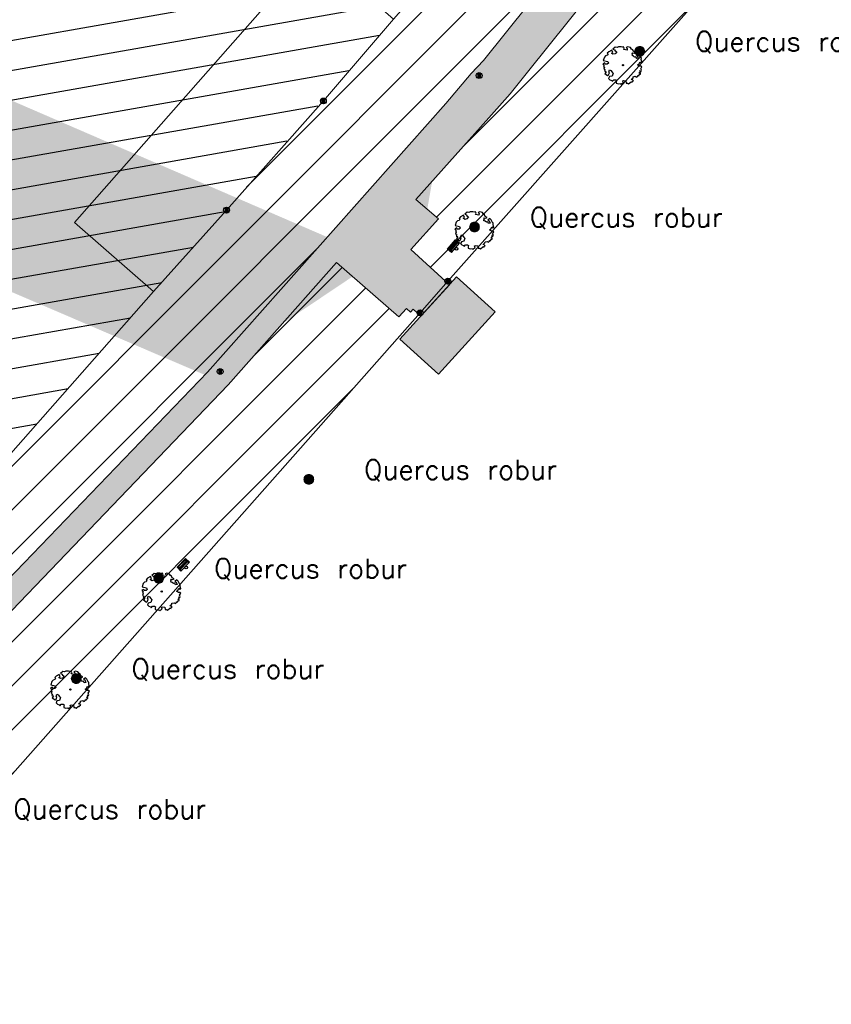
# Model space of a CAD drawing. Header units: metres. Extents: x 102852 to 106916, y 385458 to 392749.
# Tile 28 of 59: x 104895 to 104936, y 388034 to 388085. Entities that reach past the tile are written whole.
import ezdxf
from ezdxf.enums import TextEntityAlignment as Align

# ---------------------------------------------------------------- set-up
doc = ezdxf.new("R2010")
doc.units = ezdxf.units.M
for name, color, linetype, lineweight in [('0-BEBOUWING', 7, 'Continuous', 30), ('0-GRAS OM SPORTVELDEN', 2, 'Continuous', 30), ('0-GRAS SPORTVELDEN', 3, 'Continuous', 30), ('0-VERHARDING', 5, 'Continuous', 30), ('B-WE-GR-BOOM-S', 90, 'Continuous', 30), ('B-WE-IE-GEBOUW-G', 10, 'Continuous', 0), ('B-WE-IE-MEUBILAIR_WEGMEUBILAIR-S', 7, 'Continuous', 30), ('B-WE-VH-KANTVERHARDING-G', 60, 'Continuous', 13), ('B-WE-VW-MARKERING_LANGS_STREEP_DOORGETROKKEN-G', 7, 'Continuous', 13), ('Bomen', 84, 'Continuous', 0), ('Boomsoort', 10, 'Continuous', 0), ('N-WE-IE-TERREINAFSCHEIDING_KUNSTMATIG_HEKWERK-G', 6, 'Continuous', 0)]:
    doc.layers.add(name, color=color, linetype=linetype, lineweight=lineweight)
doc.styles.add('NLCS-ISO', font='NLCS-ISO.ttf')
doc.styles.add('NLCS-ISO-M200-T25', font='NLCS-ISO.ttf', dxfattribs={"height": 0.5})
doc.styles.add('Style-txt', font='txt.shx')
pattern_1 = [(45, (0, 0), (-1.122532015, 1.122532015), [])]

# ---------------------------------------------------------------- blocks, each defined once
blk = doc.blocks.new('SIE-WEG_PAAL_VAST_7')
blk.add_hatch(color=256).paths.add_polyline_path([(-0.37, -0.37), (-0.37, 0.37), (0.37, 0.37), (0.37, -0.37)])
blk.add_circle((0, 0), 0.75)
blk.add_3dface([(0.37, 0.37), (-0.37, 0.37), (-0.37, -0.37), (0.37, -0.37)])
at = {"style": 'NLCS-ISO'}
blk.add_attdef('TYPE', (0, 0), '', height=1.75, dxfattribs=at)
blk = doc.blocks.new('SGR-BOOM_06_10')
at = {"linetype": 'Continuous', "flags": 128}
blk.add_lwpolyline([(2.7, 3.52), (2.53, 3.94), (2.2, 4.06), (1.94, 4.52), (1.27, 4.69), (0.86, 4.52), (1.11, 4.27), (1.06, 3.81), (0.23, 3.98), (0.35, 4.32), (0.18, 4.69), (-0.15, 4.61), (-0.49, 4.69), (-1.15, 4.65), (-1.49, 4.48), (-1.95, 4.57), (-2.54, 4.11), (-2.12, 3.9), (-1.99, 3.64), (-1.58, 3.44), (-1.99, 2.89), (-2.54, 2.77), (-2.92, 3.1), (-2.62, 3.22), (-2.87, 3.86), (-3.63, 3.43), (-4, 3.02), (-3.79, 2.85), (-4, 2.51), (-4.42, 2.35), (-4.72, 2.05), (-5.01, 1.21), (-3.88, 0.92), (-3.71, 0.54), (-4, 0.29), (-4.51, 0.29), (-4.6, 0.56), (-5.09, 0.38), (-4.76, -0.17), (-4.93, -0.38), (-4.72, -0.54), (-4.88, -1.01), (-4.53, -1.18), (-4.72, -1.55), (-4.42, -1.59), (-4.29, -1.71), (-4.62, -2.11), (-3.92, -2.68), (-3.67, -2.43), (-3.46, -1.97), (-3.63, -1.76), (-3.42, -1.17), (-3.12, -1.34), (-2.79, -1.76), (-2.5, -2.01), (-2.79, -2.81), (-3.42, -2.93), (-3.67, -3.39), (-3.33, -3.77), (-2.83, -3.9), (-2.77, -4.02), (-2.71, -4.15), (-2.33, -3.73), (-1.83, -3.73), (-1.57, -3.9), (-1.7, -4.27), (-1.7, -4.61), (-1.15, -4.74), (-0.61, -4.69), (-0.49, -4.94), (-0.23, -4.65), (0.1, -4.48), (-0.06, -4.01), (0.27, -3.9), (0.77, -4.02), (0.86, -4.61), (1.15, -4.57), (1.44, -4.74), (2.07, -4.23), (2.37, -4.36), (2.32, -4.15), (2.66, -3.98), (2.41, -3.73), (2.11, -3.64), (2.57, -3.23), (2.62, -2.98), (3.16, -2.85), (3.54, -3.06), (3.79, -2.81), (3.77, -2.63), (4.12, -2.63), (4.12, -2.39), (4.46, -2.26), (4.46, -2.05), (4.08, -2.05), (4.54, -1.59), (4.25, -1.42), (4.63, -1.55), (4.75, -1.26), (4.54, -0.92), (4.84, -0.46), (4.67, -0.25), (4.25, -0.25), (3.75, 0.08), (4.08, 0.29), (4.38, 0.84), (4.54, 0.59), (4.88, 0.71), (4.67, 1.43), (4.71, 1.89), (4.5, 1.97), (4.16, 2.64), (3.83, 3.01), (3.37, 2.6), (3.66, 2.43), (3.91, 1.8), (3.54, 1.72), (3.33, 2.14), (2.99, 2.05), (2.66, 2.31), (2.24, 2.51), (2.45, 2.68), (2.32, 2.93), (2.53, 3.18), (2.87, 3.06), (3.16, 3.23)], close=True, dxfattribs=at)
blk.add_circle((0, 0), 0.15)
at = {"style": 'NLCS-ISO-M200-T25'}
blk.add_attdef('TYPE', (0, 0), '', height=1.8, dxfattribs=at)
blk = doc.blocks.new('SIE-WEG_AFVALBAK_TYPE_02')
at = {"linetype": 'Continuous'}
for p, q in [((1.56, -0.35), (-1.56, -0.35)), ((-1.33, -0.76), (-1.56, -0.35)), ((-1.33, -0.99), (-1.56, -1.72)), ((1.56, -1.72), (-1.56, -1.72)), ((1.33, -0.76), (-1.33, -0.76)), ((-1.33, -0.99), (-1.33, -0.76)), ((1.33, -0.99), (-1.33, -0.99)), ((-1.18, -1.16), (-1.3, -1.55)), ((1.3, -1.55), (-1.3, -1.55)), ((1.18, -1.16), (-1.18, -1.16)), ((1.18, -1.16), (1.3, -1.55)), ((1.33, -0.76), (1.56, -0.35)), ((1.33, -0.99), (1.33, -0.76)), ((1.33, -0.99), (1.56, -1.72))]:
    blk.add_line(p, q, dxfattribs=at)
for p, q in [((-1.56, -0.35), (-1.56, -1.72)), ((1.56, -0.35), (1.56, -1.72))]:
    blk.add_line(p, q)
blk.add_circle((0, 0), 0.354, dxfattribs=at)
blk = doc.blocks.new('MPOLYGON_219')
at = {"layer": 'Bomen', "flags": 128}
for points in [[(104897.283, 388051.126), (104897.279, 388051.077), (104897.779, 388051.077)], [(104897.279, 388051.077), (104897.283, 388051.028), (104897.774, 388051.028)], [(104897.279, 388051.077), (104897.779, 388051.077), (104897.774, 388051.028)], [(104897.298, 388051.173), (104897.283, 388051.126), (104897.774, 388051.126)], [(104897.283, 388051.126), (104897.774, 388051.126), (104897.779, 388051.077)], [(104897.283, 388051.028), (104897.298, 388050.981), (104897.76, 388050.981)], [(104897.283, 388051.028), (104897.774, 388051.028), (104897.76, 388050.981)], [(104897.321, 388051.216), (104897.298, 388051.173), (104897.76, 388051.173)], [(104897.298, 388051.173), (104897.76, 388051.173), (104897.774, 388051.126)], [(104897.352, 388051.254), (104897.321, 388051.216), (104897.736, 388051.216)], [(104897.321, 388051.216), (104897.736, 388051.216), (104897.76, 388051.173)], [(104897.39, 388051.285), (104897.352, 388051.254), (104897.705, 388051.254)], [(104897.352, 388051.254), (104897.705, 388051.254), (104897.736, 388051.216)], [(104897.433, 388051.308), (104897.39, 388051.285), (104897.668, 388051.285)], [(104897.39, 388051.285), (104897.668, 388051.285), (104897.705, 388051.254)], [(104897.48, 388051.322), (104897.433, 388051.308), (104897.624, 388051.308)], [(104897.433, 388051.308), (104897.624, 388051.308), (104897.668, 388051.285)], [(104897.529, 388051.327), (104897.48, 388051.322), (104897.577, 388051.322)], [(104897.48, 388051.322), (104897.577, 388051.322), (104897.624, 388051.308)], [(104897.298, 388050.981), (104897.321, 388050.938), (104897.736, 388050.938)], [(104897.298, 388050.981), (104897.76, 388050.981), (104897.736, 388050.938)], [(104897.321, 388050.938), (104897.352, 388050.9), (104897.705, 388050.9)], [(104897.321, 388050.938), (104897.736, 388050.938), (104897.705, 388050.9)], [(104897.352, 388050.9), (104897.39, 388050.869), (104897.668, 388050.869)], [(104897.352, 388050.9), (104897.705, 388050.9), (104897.668, 388050.869)], [(104897.39, 388050.869), (104897.433, 388050.846), (104897.624, 388050.846)], [(104897.39, 388050.869), (104897.668, 388050.869), (104897.624, 388050.846)], [(104897.433, 388050.846), (104897.48, 388050.832), (104897.577, 388050.832)], [(104897.433, 388050.846), (104897.624, 388050.846), (104897.577, 388050.832)], [(104897.48, 388050.832), (104897.577, 388050.832), (104897.529, 388050.827)]]:
    blk.add_lwpolyline(points, close=True, dxfattribs=at)
at = {"layer": 'Bomen', "color": 74, "true_color": 0x55aa00, "flags": 128}
for points in [[(104897.279, 388051.077), (104897.283, 388051.126)], [(104897.283, 388051.028), (104897.279, 388051.077)], [(104897.283, 388051.126), (104897.298, 388051.173)], [(104897.298, 388050.981), (104897.283, 388051.028)], [(104897.298, 388051.173), (104897.321, 388051.216)], [(104897.321, 388051.216), (104897.352, 388051.254)], [(104897.352, 388051.254), (104897.39, 388051.285)], [(104897.39, 388051.285), (104897.433, 388051.308)], [(104897.433, 388051.308), (104897.48, 388051.322)], [(104897.48, 388051.322), (104897.529, 388051.327)], [(104897.529, 388051.327), (104897.577, 388051.322)], [(104897.577, 388051.322), (104897.624, 388051.308)], [(104897.624, 388051.308), (104897.668, 388051.285)], [(104897.668, 388051.285), (104897.705, 388051.254)], [(104897.705, 388051.254), (104897.736, 388051.216)], [(104897.736, 388051.216), (104897.76, 388051.173)], [(104897.76, 388051.173), (104897.774, 388051.126)], [(104897.774, 388051.028), (104897.76, 388050.981)], [(104897.774, 388051.126), (104897.779, 388051.077)], [(104897.779, 388051.077), (104897.774, 388051.028)], [(104897.321, 388050.938), (104897.298, 388050.981)], [(104897.352, 388050.9), (104897.321, 388050.938)], [(104897.39, 388050.869), (104897.352, 388050.9)], [(104897.433, 388050.846), (104897.39, 388050.869)], [(104897.48, 388050.832), (104897.433, 388050.846)], [(104897.529, 388050.827), (104897.48, 388050.832)], [(104897.577, 388050.832), (104897.529, 388050.827)], [(104897.624, 388050.846), (104897.577, 388050.832)], [(104897.668, 388050.869), (104897.624, 388050.846)], [(104897.705, 388050.9), (104897.668, 388050.869)], [(104897.736, 388050.938), (104897.705, 388050.9)], [(104897.76, 388050.981), (104897.736, 388050.938)]]:
    blk.add_lwpolyline(points, dxfattribs=at)
at = {"layer": 'Bomen'}
for points in [[(104897.283, 388051.126), (104897.279, 388051.077), (104897.779, 388051.077)], [(104897.298, 388051.173), (104897.283, 388051.126), (104897.774, 388051.126)], [(104897.283, 388051.126), (104897.774, 388051.126), (104897.779, 388051.077)], [(104897.321, 388051.216), (104897.298, 388051.173), (104897.76, 388051.173)], [(104897.298, 388051.173), (104897.76, 388051.173), (104897.774, 388051.126)], [(104897.352, 388051.254), (104897.321, 388051.216), (104897.736, 388051.216)], [(104897.321, 388051.216), (104897.736, 388051.216), (104897.76, 388051.173)], [(104897.39, 388051.285), (104897.352, 388051.254), (104897.705, 388051.254)], [(104897.352, 388051.254), (104897.705, 388051.254), (104897.736, 388051.216)], [(104897.433, 388051.308), (104897.39, 388051.285), (104897.668, 388051.285)], [(104897.39, 388051.285), (104897.668, 388051.285), (104897.705, 388051.254)], [(104897.48, 388051.322), (104897.433, 388051.308), (104897.624, 388051.308)], [(104897.433, 388051.308), (104897.624, 388051.308), (104897.668, 388051.285)], [(104897.529, 388051.327), (104897.48, 388051.322), (104897.577, 388051.322)], [(104897.48, 388051.322), (104897.577, 388051.322), (104897.624, 388051.308)]]:
    blk.add_solid(points, dxfattribs=at)
at = {"layer": 'Bomen', "extrusion": (0, 0, -1)}
for points in [[(-104897.279, 388051.077), (-104897.283, 388051.028), (-104897.774, 388051.028)], [(-104897.279, 388051.077), (-104897.779, 388051.077), (-104897.774, 388051.028)], [(-104897.283, 388051.028), (-104897.298, 388050.981), (-104897.76, 388050.981)], [(-104897.283, 388051.028), (-104897.774, 388051.028), (-104897.76, 388050.981)], [(-104897.298, 388050.981), (-104897.321, 388050.938), (-104897.736, 388050.938)], [(-104897.298, 388050.981), (-104897.76, 388050.981), (-104897.736, 388050.938)], [(-104897.321, 388050.938), (-104897.352, 388050.9), (-104897.705, 388050.9)], [(-104897.321, 388050.938), (-104897.736, 388050.938), (-104897.705, 388050.9)], [(-104897.352, 388050.9), (-104897.39, 388050.869), (-104897.668, 388050.869)], [(-104897.352, 388050.9), (-104897.705, 388050.9), (-104897.668, 388050.869)], [(-104897.39, 388050.869), (-104897.433, 388050.846), (-104897.624, 388050.846)], [(-104897.39, 388050.869), (-104897.668, 388050.869), (-104897.624, 388050.846)], [(-104897.433, 388050.846), (-104897.48, 388050.832), (-104897.577, 388050.832)], [(-104897.433, 388050.846), (-104897.624, 388050.846), (-104897.577, 388050.832)], [(-104897.48, 388050.832), (-104897.577, 388050.832), (-104897.529, 388050.827)]]:
    blk.add_solid(points, dxfattribs=at)
blk = doc.blocks.new('MPOLYGON_382')
at = {"layer": 'Bomen', "flags": 128}
for points in [[(104901.501, 388056.245), (104901.496, 388056.196), (104901.996, 388056.196)], [(104901.496, 388056.196), (104901.501, 388056.147), (104901.992, 388056.147)], [(104901.496, 388056.196), (104901.996, 388056.196), (104901.992, 388056.147)], [(104901.515, 388056.292), (104901.501, 388056.245), (104901.992, 388056.245)], [(104901.501, 388056.245), (104901.992, 388056.245), (104901.996, 388056.196)], [(104901.501, 388056.147), (104901.515, 388056.101), (104901.977, 388056.101)], [(104901.501, 388056.147), (104901.992, 388056.147), (104901.977, 388056.101)], [(104901.539, 388056.335), (104901.515, 388056.292), (104901.977, 388056.292)], [(104901.515, 388056.292), (104901.977, 388056.292), (104901.992, 388056.245)], [(104901.515, 388056.101), (104901.539, 388056.057), (104901.954, 388056.057)], [(104901.515, 388056.101), (104901.977, 388056.101), (104901.954, 388056.057)], [(104901.57, 388056.373), (104901.539, 388056.335), (104901.954, 388056.335)], [(104901.539, 388056.335), (104901.954, 388056.335), (104901.977, 388056.292)], [(104901.539, 388056.057), (104901.57, 388056.019), (104901.923, 388056.019)], [(104901.539, 388056.057), (104901.954, 388056.057), (104901.923, 388056.019)], [(104901.608, 388056.404), (104901.57, 388056.373), (104901.923, 388056.373)], [(104901.57, 388056.373), (104901.923, 388056.373), (104901.954, 388056.335)], [(104901.651, 388056.427), (104901.608, 388056.404), (104901.885, 388056.404)], [(104901.608, 388056.404), (104901.885, 388056.404), (104901.923, 388056.373)], [(104901.698, 388056.441), (104901.651, 388056.427), (104901.842, 388056.427)], [(104901.651, 388056.427), (104901.842, 388056.427), (104901.885, 388056.404)], [(104901.746, 388056.446), (104901.698, 388056.441), (104901.795, 388056.441)], [(104901.698, 388056.441), (104901.795, 388056.441), (104901.842, 388056.427)], [(104901.57, 388056.019), (104901.608, 388055.988), (104901.885, 388055.988)], [(104901.57, 388056.019), (104901.923, 388056.019), (104901.885, 388055.988)], [(104901.608, 388055.988), (104901.651, 388055.965), (104901.842, 388055.965)], [(104901.608, 388055.988), (104901.885, 388055.988), (104901.842, 388055.965)], [(104901.651, 388055.965), (104901.698, 388055.951), (104901.795, 388055.951)], [(104901.651, 388055.965), (104901.842, 388055.965), (104901.795, 388055.951)], [(104901.698, 388055.951), (104901.795, 388055.951), (104901.746, 388055.946)]]:
    blk.add_lwpolyline(points, close=True, dxfattribs=at)
at = {"layer": 'Bomen', "color": 74, "true_color": 0x55aa00, "flags": 128}
for points in [[(104901.496, 388056.196), (104901.501, 388056.245)], [(104901.501, 388056.147), (104901.496, 388056.196)], [(104901.501, 388056.245), (104901.515, 388056.292)], [(104901.515, 388056.101), (104901.501, 388056.147)], [(104901.515, 388056.292), (104901.539, 388056.335)], [(104901.539, 388056.057), (104901.515, 388056.101)], [(104901.539, 388056.335), (104901.57, 388056.373)], [(104901.57, 388056.019), (104901.539, 388056.057)], [(104901.57, 388056.373), (104901.608, 388056.404)], [(104901.608, 388056.404), (104901.651, 388056.427)], [(104901.651, 388056.427), (104901.698, 388056.441)], [(104901.698, 388056.441), (104901.746, 388056.446)], [(104901.746, 388056.446), (104901.795, 388056.441)], [(104901.795, 388056.441), (104901.842, 388056.427)], [(104901.842, 388056.427), (104901.885, 388056.404)], [(104901.885, 388056.404), (104901.923, 388056.373)], [(104901.923, 388056.373), (104901.954, 388056.335)], [(104901.954, 388056.057), (104901.923, 388056.019)], [(104901.954, 388056.335), (104901.977, 388056.292)], [(104901.977, 388056.101), (104901.954, 388056.057)], [(104901.977, 388056.292), (104901.992, 388056.245)], [(104901.992, 388056.147), (104901.977, 388056.101)], [(104901.992, 388056.245), (104901.996, 388056.196)], [(104901.996, 388056.196), (104901.992, 388056.147)], [(104901.608, 388055.988), (104901.57, 388056.019)], [(104901.651, 388055.965), (104901.608, 388055.988)], [(104901.698, 388055.951), (104901.651, 388055.965)], [(104901.746, 388055.946), (104901.698, 388055.951)], [(104901.795, 388055.951), (104901.746, 388055.946)], [(104901.842, 388055.965), (104901.795, 388055.951)], [(104901.885, 388055.988), (104901.842, 388055.965)], [(104901.923, 388056.019), (104901.885, 388055.988)]]:
    blk.add_lwpolyline(points, dxfattribs=at)
at = {"layer": 'Bomen'}
for points in [[(104901.501, 388056.245), (104901.496, 388056.196), (104901.996, 388056.196)], [(104901.515, 388056.292), (104901.501, 388056.245), (104901.992, 388056.245)], [(104901.501, 388056.245), (104901.992, 388056.245), (104901.996, 388056.196)], [(104901.539, 388056.335), (104901.515, 388056.292), (104901.977, 388056.292)], [(104901.515, 388056.292), (104901.977, 388056.292), (104901.992, 388056.245)], [(104901.57, 388056.373), (104901.539, 388056.335), (104901.954, 388056.335)], [(104901.539, 388056.335), (104901.954, 388056.335), (104901.977, 388056.292)], [(104901.608, 388056.404), (104901.57, 388056.373), (104901.923, 388056.373)], [(104901.57, 388056.373), (104901.923, 388056.373), (104901.954, 388056.335)], [(104901.651, 388056.427), (104901.608, 388056.404), (104901.885, 388056.404)], [(104901.608, 388056.404), (104901.885, 388056.404), (104901.923, 388056.373)], [(104901.698, 388056.441), (104901.651, 388056.427), (104901.842, 388056.427)], [(104901.651, 388056.427), (104901.842, 388056.427), (104901.885, 388056.404)], [(104901.746, 388056.446), (104901.698, 388056.441), (104901.795, 388056.441)], [(104901.698, 388056.441), (104901.795, 388056.441), (104901.842, 388056.427)]]:
    blk.add_solid(points, dxfattribs=at)
at = {"layer": 'Bomen', "extrusion": (0, 0, -1)}
for points in [[(-104901.496, 388056.196), (-104901.501, 388056.147), (-104901.992, 388056.147)], [(-104901.496, 388056.196), (-104901.996, 388056.196), (-104901.992, 388056.147)], [(-104901.501, 388056.147), (-104901.515, 388056.101), (-104901.977, 388056.101)], [(-104901.501, 388056.147), (-104901.992, 388056.147), (-104901.977, 388056.101)], [(-104901.515, 388056.101), (-104901.539, 388056.057), (-104901.954, 388056.057)], [(-104901.515, 388056.101), (-104901.977, 388056.101), (-104901.954, 388056.057)], [(-104901.539, 388056.057), (-104901.57, 388056.019), (-104901.923, 388056.019)], [(-104901.539, 388056.057), (-104901.954, 388056.057), (-104901.923, 388056.019)], [(-104901.57, 388056.019), (-104901.608, 388055.988), (-104901.885, 388055.988)], [(-104901.57, 388056.019), (-104901.923, 388056.019), (-104901.885, 388055.988)], [(-104901.608, 388055.988), (-104901.651, 388055.965), (-104901.842, 388055.965)], [(-104901.608, 388055.988), (-104901.885, 388055.988), (-104901.842, 388055.965)], [(-104901.651, 388055.965), (-104901.698, 388055.951), (-104901.795, 388055.951)], [(-104901.651, 388055.965), (-104901.842, 388055.965), (-104901.795, 388055.951)], [(-104901.698, 388055.951), (-104901.795, 388055.951), (-104901.746, 388055.946)]]:
    blk.add_solid(points, dxfattribs=at)
blk = doc.blocks.new('MPOLYGON_383')
at = {"layer": 'Bomen', "flags": 128}
for points in [[(104909.161, 388061.293), (104909.156, 388061.244), (104909.656, 388061.244)], [(104909.156, 388061.244), (104909.161, 388061.196), (104909.652, 388061.196)], [(104909.156, 388061.244), (104909.656, 388061.244), (104909.652, 388061.196)], [(104909.175, 388061.34), (104909.161, 388061.293), (104909.652, 388061.293)], [(104909.161, 388061.293), (104909.652, 388061.293), (104909.656, 388061.244)], [(104909.161, 388061.196), (104909.175, 388061.149), (104909.637, 388061.149)], [(104909.161, 388061.196), (104909.652, 388061.196), (104909.637, 388061.149)], [(104909.199, 388061.383), (104909.175, 388061.34), (104909.637, 388061.34)], [(104909.175, 388061.34), (104909.637, 388061.34), (104909.652, 388061.293)], [(104909.175, 388061.149), (104909.199, 388061.106), (104909.614, 388061.106)], [(104909.175, 388061.149), (104909.637, 388061.149), (104909.614, 388061.106)], [(104909.23, 388061.421), (104909.199, 388061.383), (104909.614, 388061.383)], [(104909.199, 388061.383), (104909.614, 388061.383), (104909.637, 388061.34)], [(104909.199, 388061.106), (104909.23, 388061.068), (104909.583, 388061.068)], [(104909.199, 388061.106), (104909.614, 388061.106), (104909.583, 388061.068)], [(104909.268, 388061.452), (104909.23, 388061.421), (104909.583, 388061.421)], [(104909.23, 388061.421), (104909.583, 388061.421), (104909.614, 388061.383)], [(104909.311, 388061.475), (104909.268, 388061.452), (104909.545, 388061.452)], [(104909.268, 388061.452), (104909.545, 388061.452), (104909.583, 388061.421)], [(104909.358, 388061.49), (104909.311, 388061.475), (104909.502, 388061.475)], [(104909.311, 388061.475), (104909.502, 388061.475), (104909.545, 388061.452)], [(104909.406, 388061.494), (104909.358, 388061.49), (104909.455, 388061.49)], [(104909.358, 388061.49), (104909.455, 388061.49), (104909.502, 388061.475)], [(104909.23, 388061.068), (104909.268, 388061.037), (104909.545, 388061.037)], [(104909.23, 388061.068), (104909.583, 388061.068), (104909.545, 388061.037)], [(104909.268, 388061.037), (104909.311, 388061.014), (104909.502, 388061.014)], [(104909.268, 388061.037), (104909.545, 388061.037), (104909.502, 388061.014)], [(104909.311, 388061.014), (104909.358, 388060.999), (104909.455, 388060.999)], [(104909.311, 388061.014), (104909.502, 388061.014), (104909.455, 388060.999)], [(104909.358, 388060.999), (104909.455, 388060.999), (104909.406, 388060.994)]]:
    blk.add_lwpolyline(points, close=True, dxfattribs=at)
at = {"layer": 'Bomen', "color": 74, "true_color": 0x55aa00, "flags": 128}
for points in [[(104909.156, 388061.244), (104909.161, 388061.293)], [(104909.161, 388061.196), (104909.156, 388061.244)], [(104909.161, 388061.293), (104909.175, 388061.34)], [(104909.175, 388061.149), (104909.161, 388061.196)], [(104909.175, 388061.34), (104909.199, 388061.383)], [(104909.199, 388061.106), (104909.175, 388061.149)], [(104909.199, 388061.383), (104909.23, 388061.421)], [(104909.23, 388061.068), (104909.199, 388061.106)], [(104909.23, 388061.421), (104909.268, 388061.452)], [(104909.268, 388061.452), (104909.311, 388061.475)], [(104909.311, 388061.475), (104909.358, 388061.49)], [(104909.358, 388061.49), (104909.406, 388061.494)], [(104909.406, 388061.494), (104909.455, 388061.49)], [(104909.455, 388061.49), (104909.502, 388061.475)], [(104909.502, 388061.475), (104909.545, 388061.452)], [(104909.545, 388061.452), (104909.583, 388061.421)], [(104909.583, 388061.421), (104909.614, 388061.383)], [(104909.614, 388061.106), (104909.583, 388061.068)], [(104909.614, 388061.383), (104909.637, 388061.34)], [(104909.637, 388061.149), (104909.614, 388061.106)], [(104909.637, 388061.34), (104909.652, 388061.293)], [(104909.652, 388061.196), (104909.637, 388061.149)], [(104909.652, 388061.293), (104909.656, 388061.244)], [(104909.656, 388061.244), (104909.652, 388061.196)], [(104909.268, 388061.037), (104909.23, 388061.068)], [(104909.311, 388061.014), (104909.268, 388061.037)], [(104909.358, 388060.999), (104909.311, 388061.014)], [(104909.406, 388060.994), (104909.358, 388060.999)], [(104909.455, 388060.999), (104909.406, 388060.994)], [(104909.502, 388061.014), (104909.455, 388060.999)], [(104909.545, 388061.037), (104909.502, 388061.014)], [(104909.583, 388061.068), (104909.545, 388061.037)]]:
    blk.add_lwpolyline(points, dxfattribs=at)
at = {"layer": 'Bomen'}
for points in [[(104909.161, 388061.293), (104909.156, 388061.244), (104909.656, 388061.244)], [(104909.175, 388061.34), (104909.161, 388061.293), (104909.652, 388061.293)], [(104909.161, 388061.293), (104909.652, 388061.293), (104909.656, 388061.244)], [(104909.199, 388061.383), (104909.175, 388061.34), (104909.637, 388061.34)], [(104909.175, 388061.34), (104909.637, 388061.34), (104909.652, 388061.293)], [(104909.23, 388061.421), (104909.199, 388061.383), (104909.614, 388061.383)], [(104909.199, 388061.383), (104909.614, 388061.383), (104909.637, 388061.34)], [(104909.268, 388061.452), (104909.23, 388061.421), (104909.583, 388061.421)], [(104909.23, 388061.421), (104909.583, 388061.421), (104909.614, 388061.383)], [(104909.311, 388061.475), (104909.268, 388061.452), (104909.545, 388061.452)], [(104909.268, 388061.452), (104909.545, 388061.452), (104909.583, 388061.421)], [(104909.358, 388061.49), (104909.311, 388061.475), (104909.502, 388061.475)], [(104909.311, 388061.475), (104909.502, 388061.475), (104909.545, 388061.452)], [(104909.406, 388061.494), (104909.358, 388061.49), (104909.455, 388061.49)], [(104909.358, 388061.49), (104909.455, 388061.49), (104909.502, 388061.475)]]:
    blk.add_solid(points, dxfattribs=at)
at = {"layer": 'Bomen', "extrusion": (0, 0, -1)}
for points in [[(-104909.156, 388061.244), (-104909.161, 388061.196), (-104909.652, 388061.196)], [(-104909.156, 388061.244), (-104909.656, 388061.244), (-104909.652, 388061.196)], [(-104909.161, 388061.196), (-104909.175, 388061.149), (-104909.637, 388061.149)], [(-104909.161, 388061.196), (-104909.652, 388061.196), (-104909.637, 388061.149)], [(-104909.175, 388061.149), (-104909.199, 388061.106), (-104909.614, 388061.106)], [(-104909.175, 388061.149), (-104909.637, 388061.149), (-104909.614, 388061.106)], [(-104909.199, 388061.106), (-104909.23, 388061.068), (-104909.583, 388061.068)], [(-104909.199, 388061.106), (-104909.614, 388061.106), (-104909.583, 388061.068)], [(-104909.23, 388061.068), (-104909.268, 388061.037), (-104909.545, 388061.037)], [(-104909.23, 388061.068), (-104909.583, 388061.068), (-104909.545, 388061.037)], [(-104909.268, 388061.037), (-104909.311, 388061.014), (-104909.502, 388061.014)], [(-104909.268, 388061.037), (-104909.545, 388061.037), (-104909.502, 388061.014)], [(-104909.311, 388061.014), (-104909.358, 388060.999), (-104909.455, 388060.999)], [(-104909.311, 388061.014), (-104909.502, 388061.014), (-104909.455, 388060.999)], [(-104909.358, 388060.999), (-104909.455, 388060.999), (-104909.406, 388060.994)]]:
    blk.add_solid(points, dxfattribs=at)
blk = doc.blocks.new('MPOLYGON_386')
at = {"layer": 'Bomen', "flags": 128}
for points in [[(104926.075, 388083.186), (104926.061, 388083.139), (104926.551, 388083.139)], [(104926.098, 388083.229), (104926.075, 388083.186), (104926.537, 388083.186)], [(104926.075, 388083.186), (104926.537, 388083.186), (104926.551, 388083.139)], [(104926.129, 388083.267), (104926.098, 388083.229), (104926.514, 388083.229)], [(104926.098, 388083.229), (104926.514, 388083.229), (104926.537, 388083.186)], [(104926.167, 388083.298), (104926.129, 388083.267), (104926.483, 388083.267)], [(104926.129, 388083.267), (104926.483, 388083.267), (104926.514, 388083.229)], [(104926.211, 388083.322), (104926.167, 388083.298), (104926.445, 388083.298)], [(104926.167, 388083.298), (104926.445, 388083.298), (104926.483, 388083.267)], [(104926.257, 388083.336), (104926.211, 388083.322), (104926.402, 388083.322)], [(104926.211, 388083.322), (104926.402, 388083.322), (104926.445, 388083.298)], [(104926.306, 388083.341), (104926.257, 388083.336), (104926.355, 388083.336)], [(104926.257, 388083.336), (104926.355, 388083.336), (104926.402, 388083.322)], [(104926.061, 388083.139), (104926.056, 388083.091), (104926.556, 388083.091)], [(104926.056, 388083.091), (104926.061, 388083.042), (104926.551, 388083.042)], [(104926.056, 388083.091), (104926.556, 388083.091), (104926.551, 388083.042)], [(104926.061, 388083.139), (104926.551, 388083.139), (104926.556, 388083.091)], [(104926.061, 388083.042), (104926.075, 388082.995), (104926.537, 388082.995)], [(104926.061, 388083.042), (104926.551, 388083.042), (104926.537, 388082.995)], [(104926.075, 388082.995), (104926.098, 388082.952), (104926.514, 388082.952)], [(104926.075, 388082.995), (104926.537, 388082.995), (104926.514, 388082.952)], [(104926.098, 388082.952), (104926.129, 388082.914), (104926.483, 388082.914)], [(104926.098, 388082.952), (104926.514, 388082.952), (104926.483, 388082.914)], [(104926.129, 388082.914), (104926.167, 388082.883), (104926.445, 388082.883)], [(104926.129, 388082.914), (104926.483, 388082.914), (104926.445, 388082.883)], [(104926.167, 388082.883), (104926.211, 388082.86), (104926.402, 388082.86)], [(104926.167, 388082.883), (104926.445, 388082.883), (104926.402, 388082.86)], [(104926.211, 388082.86), (104926.257, 388082.845), (104926.355, 388082.845)], [(104926.211, 388082.86), (104926.402, 388082.86), (104926.355, 388082.845)], [(104926.257, 388082.845), (104926.355, 388082.845), (104926.306, 388082.841)]]:
    blk.add_lwpolyline(points, close=True, dxfattribs=at)
at = {"layer": 'Bomen', "color": 74, "true_color": 0x55aa00, "flags": 128}
for points in [[(104926.061, 388083.139), (104926.075, 388083.186)], [(104926.075, 388083.186), (104926.098, 388083.229)], [(104926.098, 388083.229), (104926.129, 388083.267)], [(104926.129, 388083.267), (104926.167, 388083.298)], [(104926.167, 388083.298), (104926.211, 388083.322)], [(104926.211, 388083.322), (104926.257, 388083.336)], [(104926.257, 388083.336), (104926.306, 388083.341)], [(104926.306, 388083.341), (104926.355, 388083.336)], [(104926.355, 388083.336), (104926.402, 388083.322)], [(104926.402, 388083.322), (104926.445, 388083.298)], [(104926.445, 388083.298), (104926.483, 388083.267)], [(104926.483, 388083.267), (104926.514, 388083.229)], [(104926.514, 388083.229), (104926.537, 388083.186)], [(104926.537, 388083.186), (104926.551, 388083.139)], [(104926.056, 388083.091), (104926.061, 388083.139)], [(104926.061, 388083.042), (104926.056, 388083.091)], [(104926.075, 388082.995), (104926.061, 388083.042)], [(104926.098, 388082.952), (104926.075, 388082.995)], [(104926.129, 388082.914), (104926.098, 388082.952)], [(104926.167, 388082.883), (104926.129, 388082.914)], [(104926.211, 388082.86), (104926.167, 388082.883)], [(104926.257, 388082.845), (104926.211, 388082.86)], [(104926.306, 388082.841), (104926.257, 388082.845)], [(104926.355, 388082.845), (104926.306, 388082.841)], [(104926.402, 388082.86), (104926.355, 388082.845)], [(104926.445, 388082.883), (104926.402, 388082.86)], [(104926.483, 388082.914), (104926.445, 388082.883)], [(104926.514, 388082.952), (104926.483, 388082.914)], [(104926.537, 388082.995), (104926.514, 388082.952)], [(104926.551, 388083.042), (104926.537, 388082.995)], [(104926.551, 388083.139), (104926.556, 388083.091)], [(104926.556, 388083.091), (104926.551, 388083.042)]]:
    blk.add_lwpolyline(points, dxfattribs=at)
at = {"layer": 'Bomen'}
for points in [[(104926.075, 388083.186), (104926.061, 388083.139), (104926.551, 388083.139)], [(104926.098, 388083.229), (104926.075, 388083.186), (104926.537, 388083.186)], [(104926.075, 388083.186), (104926.537, 388083.186), (104926.551, 388083.139)], [(104926.129, 388083.267), (104926.098, 388083.229), (104926.514, 388083.229)], [(104926.098, 388083.229), (104926.514, 388083.229), (104926.537, 388083.186)], [(104926.167, 388083.298), (104926.129, 388083.267), (104926.483, 388083.267)], [(104926.129, 388083.267), (104926.483, 388083.267), (104926.514, 388083.229)], [(104926.211, 388083.322), (104926.167, 388083.298), (104926.445, 388083.298)], [(104926.167, 388083.298), (104926.445, 388083.298), (104926.483, 388083.267)], [(104926.257, 388083.336), (104926.211, 388083.322), (104926.402, 388083.322)], [(104926.211, 388083.322), (104926.402, 388083.322), (104926.445, 388083.298)], [(104926.306, 388083.341), (104926.257, 388083.336), (104926.355, 388083.336)], [(104926.257, 388083.336), (104926.355, 388083.336), (104926.402, 388083.322)], [(104926.061, 388083.139), (104926.056, 388083.091), (104926.556, 388083.091)], [(104926.061, 388083.139), (104926.551, 388083.139), (104926.556, 388083.091)]]:
    blk.add_solid(points, dxfattribs=at)
at = {"layer": 'Bomen', "extrusion": (0, 0, -1)}
for points in [[(-104926.056, 388083.091), (-104926.061, 388083.042), (-104926.551, 388083.042)], [(-104926.056, 388083.091), (-104926.556, 388083.091), (-104926.551, 388083.042)], [(-104926.061, 388083.042), (-104926.075, 388082.995), (-104926.537, 388082.995)], [(-104926.061, 388083.042), (-104926.551, 388083.042), (-104926.537, 388082.995)], [(-104926.075, 388082.995), (-104926.098, 388082.952), (-104926.514, 388082.952)], [(-104926.075, 388082.995), (-104926.537, 388082.995), (-104926.514, 388082.952)], [(-104926.098, 388082.952), (-104926.129, 388082.914), (-104926.483, 388082.914)], [(-104926.098, 388082.952), (-104926.514, 388082.952), (-104926.483, 388082.914)], [(-104926.129, 388082.914), (-104926.167, 388082.883), (-104926.445, 388082.883)], [(-104926.129, 388082.914), (-104926.483, 388082.914), (-104926.445, 388082.883)], [(-104926.167, 388082.883), (-104926.211, 388082.86), (-104926.402, 388082.86)], [(-104926.167, 388082.883), (-104926.445, 388082.883), (-104926.402, 388082.86)], [(-104926.211, 388082.86), (-104926.257, 388082.845), (-104926.355, 388082.845)], [(-104926.211, 388082.86), (-104926.402, 388082.86), (-104926.355, 388082.845)], [(-104926.257, 388082.845), (-104926.355, 388082.845), (-104926.306, 388082.841)]]:
    blk.add_solid(points, dxfattribs=at)
blk = doc.blocks.new('MPOLYGON_387')
at = {"layer": 'Bomen', "flags": 128}
for points in [[(104917.621, 388074.171), (104917.617, 388074.122), (104918.117, 388074.122)], [(104917.636, 388074.218), (104917.621, 388074.171), (104918.112, 388074.171)], [(104917.621, 388074.171), (104918.112, 388074.171), (104918.117, 388074.122)], [(104917.659, 388074.261), (104917.636, 388074.218), (104918.098, 388074.218)], [(104917.636, 388074.218), (104918.098, 388074.218), (104918.112, 388074.171)], [(104917.69, 388074.299), (104917.659, 388074.261), (104918.074, 388074.261)], [(104917.659, 388074.261), (104918.074, 388074.261), (104918.098, 388074.218)], [(104917.728, 388074.33), (104917.69, 388074.299), (104918.043, 388074.299)], [(104917.69, 388074.299), (104918.043, 388074.299), (104918.074, 388074.261)], [(104917.771, 388074.353), (104917.728, 388074.33), (104918.005, 388074.33)], [(104917.728, 388074.33), (104918.005, 388074.33), (104918.043, 388074.299)], [(104917.818, 388074.368), (104917.771, 388074.353), (104917.962, 388074.353)], [(104917.771, 388074.353), (104917.962, 388074.353), (104918.005, 388074.33)], [(104917.867, 388074.372), (104917.818, 388074.368), (104917.915, 388074.368)], [(104917.818, 388074.368), (104917.915, 388074.368), (104917.962, 388074.353)], [(104917.617, 388074.122), (104917.621, 388074.074), (104918.112, 388074.074)], [(104917.617, 388074.122), (104918.117, 388074.122), (104918.112, 388074.074)], [(104917.621, 388074.074), (104917.636, 388074.027), (104918.098, 388074.027)], [(104917.621, 388074.074), (104918.112, 388074.074), (104918.098, 388074.027)], [(104917.636, 388074.027), (104917.659, 388073.983), (104918.074, 388073.983)], [(104917.636, 388074.027), (104918.098, 388074.027), (104918.074, 388073.983)], [(104917.659, 388073.983), (104917.69, 388073.946), (104918.043, 388073.946)], [(104917.659, 388073.983), (104918.074, 388073.983), (104918.043, 388073.946)], [(104917.69, 388073.946), (104917.728, 388073.915), (104918.005, 388073.915)], [(104917.69, 388073.946), (104918.043, 388073.946), (104918.005, 388073.915)], [(104917.728, 388073.915), (104917.771, 388073.891), (104917.962, 388073.891)], [(104917.728, 388073.915), (104918.005, 388073.915), (104917.962, 388073.891)], [(104917.771, 388073.891), (104917.818, 388073.877), (104917.915, 388073.877)], [(104917.771, 388073.891), (104917.962, 388073.891), (104917.915, 388073.877)], [(104917.818, 388073.877), (104917.915, 388073.877), (104917.867, 388073.872)]]:
    blk.add_lwpolyline(points, close=True, dxfattribs=at)
at = {"layer": 'Bomen', "color": 74, "true_color": 0x55aa00, "flags": 128}
for points in [[(104917.617, 388074.122), (104917.621, 388074.171)], [(104917.621, 388074.171), (104917.636, 388074.218)], [(104917.636, 388074.218), (104917.659, 388074.261)], [(104917.659, 388074.261), (104917.69, 388074.299)], [(104917.69, 388074.299), (104917.728, 388074.33)], [(104917.728, 388074.33), (104917.771, 388074.353)], [(104917.771, 388074.353), (104917.818, 388074.368)], [(104917.818, 388074.368), (104917.867, 388074.372)], [(104917.867, 388074.372), (104917.915, 388074.368)], [(104917.915, 388074.368), (104917.962, 388074.353)], [(104917.962, 388074.353), (104918.005, 388074.33)], [(104918.005, 388074.33), (104918.043, 388074.299)], [(104918.043, 388074.299), (104918.074, 388074.261)], [(104918.074, 388074.261), (104918.098, 388074.218)], [(104918.098, 388074.218), (104918.112, 388074.171)], [(104918.112, 388074.171), (104918.117, 388074.122)], [(104917.621, 388074.074), (104917.617, 388074.122)], [(104917.636, 388074.027), (104917.621, 388074.074)], [(104917.659, 388073.983), (104917.636, 388074.027)], [(104917.69, 388073.946), (104917.659, 388073.983)], [(104917.728, 388073.915), (104917.69, 388073.946)], [(104917.771, 388073.891), (104917.728, 388073.915)], [(104917.818, 388073.877), (104917.771, 388073.891)], [(104917.867, 388073.872), (104917.818, 388073.877)], [(104917.915, 388073.877), (104917.867, 388073.872)], [(104917.962, 388073.891), (104917.915, 388073.877)], [(104918.005, 388073.915), (104917.962, 388073.891)], [(104918.043, 388073.946), (104918.005, 388073.915)], [(104918.074, 388073.983), (104918.043, 388073.946)], [(104918.098, 388074.027), (104918.074, 388073.983)], [(104918.112, 388074.074), (104918.098, 388074.027)], [(104918.117, 388074.122), (104918.112, 388074.074)]]:
    blk.add_lwpolyline(points, dxfattribs=at)
at = {"layer": 'Bomen'}
for points in [[(104917.621, 388074.171), (104917.617, 388074.122), (104918.117, 388074.122)], [(104917.636, 388074.218), (104917.621, 388074.171), (104918.112, 388074.171)], [(104917.621, 388074.171), (104918.112, 388074.171), (104918.117, 388074.122)], [(104917.659, 388074.261), (104917.636, 388074.218), (104918.098, 388074.218)], [(104917.636, 388074.218), (104918.098, 388074.218), (104918.112, 388074.171)], [(104917.69, 388074.299), (104917.659, 388074.261), (104918.074, 388074.261)], [(104917.659, 388074.261), (104918.074, 388074.261), (104918.098, 388074.218)], [(104917.728, 388074.33), (104917.69, 388074.299), (104918.043, 388074.299)], [(104917.69, 388074.299), (104918.043, 388074.299), (104918.074, 388074.261)], [(104917.771, 388074.353), (104917.728, 388074.33), (104918.005, 388074.33)], [(104917.728, 388074.33), (104918.005, 388074.33), (104918.043, 388074.299)], [(104917.818, 388074.368), (104917.771, 388074.353), (104917.962, 388074.353)], [(104917.771, 388074.353), (104917.962, 388074.353), (104918.005, 388074.33)], [(104917.867, 388074.372), (104917.818, 388074.368), (104917.915, 388074.368)], [(104917.818, 388074.368), (104917.915, 388074.368), (104917.962, 388074.353)]]:
    blk.add_solid(points, dxfattribs=at)
at = {"layer": 'Bomen', "extrusion": (0, 0, -1)}
for points in [[(-104917.617, 388074.122), (-104917.621, 388074.074), (-104918.112, 388074.074)], [(-104917.617, 388074.122), (-104918.117, 388074.122), (-104918.112, 388074.074)], [(-104917.621, 388074.074), (-104917.636, 388074.027), (-104918.098, 388074.027)], [(-104917.621, 388074.074), (-104918.112, 388074.074), (-104918.098, 388074.027)], [(-104917.636, 388074.027), (-104917.659, 388073.983), (-104918.074, 388073.983)], [(-104917.636, 388074.027), (-104918.098, 388074.027), (-104918.074, 388073.983)], [(-104917.659, 388073.983), (-104917.69, 388073.946), (-104918.043, 388073.946)], [(-104917.659, 388073.983), (-104918.074, 388073.983), (-104918.043, 388073.946)], [(-104917.69, 388073.946), (-104917.728, 388073.915), (-104918.005, 388073.915)], [(-104917.69, 388073.946), (-104918.043, 388073.946), (-104918.005, 388073.915)], [(-104917.728, 388073.915), (-104917.771, 388073.891), (-104917.962, 388073.891)], [(-104917.728, 388073.915), (-104918.005, 388073.915), (-104917.962, 388073.891)], [(-104917.771, 388073.891), (-104917.818, 388073.877), (-104917.915, 388073.877)], [(-104917.771, 388073.891), (-104917.962, 388073.891), (-104917.915, 388073.877)], [(-104917.818, 388073.877), (-104917.915, 388073.877), (-104917.867, 388073.872)]]:
    blk.add_solid(points, dxfattribs=at)

msp = doc.modelspace()

# ---------------------------------------------------------------- hatches: boundary and pattern name
at = {"layer": '0-BEBOUWING', "ltscale": 0.2, "true_color": 0x636466}
msp.add_hatch(color=251, dxfattribs=at).paths.add_polyline_path([(104918.921, 388069.791), (104916.955, 388071.575), (104914.057, 388068.393), (104916.023, 388066.609)])
at = {"layer": '0-GRAS OM SPORTVELDEN', "ltscale": 0.2}
h = msp.add_hatch(dxfattribs=at)
h.set_pattern_fill('ANSI31', color=256, scale=0.1, pattern_type=2)
h.set_pattern_definition(pattern_1)
h.paths.add_polyline_path([(104931.259, 388098.723), (104935.748, 388104.306), (104932.276, 388107.3), (104932.069, 388107.07), (104899.764, 388136.612), (104887.241, 388147.621), (104851.309, 388178.233), (104832.342, 388158.616), (104831.843, 388158.104), (104831.465, 388157.64), (104818.583, 388142.927), (104818.137, 388142.346), (104801.294, 388120.755), (104820.118, 388103.683), (104820.728, 388104.336), (104820.898, 388104.18), (104820.903, 388104.186), (104823.217, 388102.051), (104824.832, 388100.569), (104824.236, 388099.938), (104833.228, 388091.723), (104853.121, 388074.145), (104860.173, 388068.104), (104860.753, 388068.77), (104860.945, 388068.604), (104860.976, 388068.642), (104864.796, 388065.325), (104864.971, 388065.137), (104864.4, 388064.471), (104885.064, 388046.806), (104904.231, 388066.711), (104916.402, 388080.431), (104917.689, 388081.952), (104918.326, 388082.626), (104925.171, 388091.15)])
h.paths.add_polyline_path([(104806.075, 388121.001), (104806.819, 388120.336), (104845.325, 388086.549), (104884.168, 388052.437), (104884.811, 388051.88), (104885.4, 388052.565), (104890.793, 388058.687), (104894.195, 388062.567), (104901.478, 388070.823), (104905.206, 388074.986), (104913.735, 388084.735), (104921.046, 388093.028), (104924.381, 388096.816), (104930.475, 388103.675), (104930.435, 388103.69), (104929.758, 388104.285), (104891.006, 388138.374), (104852.304, 388172.559), (104851.659, 388173.104), (104851.125, 388172.472), (104845.725, 388166.308), (104842.248, 388162.329), (104835.038, 388154.084), (104822.848, 388140.165), (104815.55, 388131.844), (104812.07, 388127.846), (104806.675, 388121.69)], flags=16)
h = msp.add_hatch(dxfattribs=at)
h.set_pattern_fill('ANSI31', color=256, scale=0.1, pattern_type=2)
h.set_pattern_definition(pattern_1)
h.paths.add_polyline_path([(104936.802, 388094.222), (104932.962, 388097.525), (104926.941, 388089.968), (104920.571, 388082.015), (104919.68, 388080.92), (104918.597, 388079.693), (104914.873, 388075.531), (104916.036, 388074.542), (104914.623, 388072.967), (104916.456, 388071.298)])
h = msp.add_hatch(dxfattribs=at)
h.set_pattern_fill('ANSI31', color=256, scale=0.1, pattern_type=2)
h.set_pattern_definition(pattern_1)
h.paths.add_polyline_path([(104915.015, 388069.662), (104914.73, 388069.922), (104914.6, 388069.771), (104914.386, 388069.959), (104913.997, 388069.543), (104910.818, 388072.31), (104905.283, 388066.064), (104885.176, 388045.115), (104863.629, 388063.558), (104858.166, 388068.219), (104851.778, 388073.71), (104850.172, 388071.884), (104849.687, 388072.387), (104849.659, 388072.377), (104846.642, 388068.678), (104849.673, 388065.807), (104878.954, 388042.122), (104885.839, 388036.683)])
at = {"layer": '0-GRAS SPORTVELDEN'}
h = msp.add_hatch(dxfattribs=at)
h.set_pattern_fill('HATCH', color=256, scale=0.1, style=0, pattern_type=2)
h.set_pattern_definition([(10, (104869.0532, 388141.6563), (-0.260472, 1.477212), [])])
h.paths.add_polyline_path([(104812.07, 388127.846), (104806.675, 388121.69), (104806.819, 388120.336), (104845.325, 388086.549), (104884.168, 388052.437), (104885.4, 388052.565), (104890.793, 388058.687), (104894.195, 388062.567), (104901.478, 388070.823), (104905.206, 388074.986), (104913.735, 388084.735), (104921.046, 388093.028), (104924.381, 388096.816), (104930.475, 388103.675), (104929.758, 388104.285), (104891.006, 388138.374), (104852.304, 388172.559), (104851.125, 388172.472), (104845.725, 388166.308), (104842.248, 388162.329), (104835.038, 388154.084), (104822.848, 388140.165), (104815.55, 388131.844)])
at = {"layer": '0-VERHARDING', "ltscale": 0.2, "true_color": 0x939598, "extrusion": (0, 0, -1)}
for points in [[(-104801.294, 388120.755), (-104820.118, 388103.683), (-104819.919, 388103.492), (-104824.012, 388099.72), (-104824.236, 388099.938), (-104833.228, 388091.723), (-104853.121, 388074.145), (-104860.173, 388068.104), (-104860.753, 388068.77), (-104860.945, 388068.604), (-104860.224, 388067.713), (-104864.007, 388064.457), (-104864.796, 388065.325), (-104864.971, 388065.137), (-104864.4, 388064.471), (-104885.064, 388046.806), (-104904.231, 388066.711), (-104916.402, 388080.431), (-104917.689, 388081.952), (-104918.326, 388082.626), (-104925.171, 388091.15), (-104931.259, 388098.723), (-104932.421, 388097.789), (-104932.87, 388097.41), (-104926.941, 388089.968), (-104920.571, 388082.015), (-104919.68, 388080.92), (-104918.597, 388079.693), (-104914.873, 388075.531), (-104916.036, 388074.542), (-104914.623, 388072.967), (-104916.591, 388071.175), (-104915.123, 388069.564), (-104914.73, 388069.922), (-104914.6, 388069.771), (-104914.6, 388069.771), (-104914.386, 388069.959), (-104913.997, 388069.543), (-104910.818, 388072.31), (-104905.283, 388066.064), (-104885.176, 388045.115), (-104863.629, 388063.558), (-104851.778, 388073.71), (-104850.172, 388071.884), (-104849.687, 388072.387), (-104849.659, 388072.377), (-104849.335, 388072.655), (-104848.942, 388072.16), (-104830.912, 388088.133), (-104831.362, 388088.628), (-104831.057, 388088.925), (-104830.749, 388089.255), (-104832.308, 388090.944), (-104799.613, 388120.671), (-104801.294, 388120.755), (-104910.348, 388073.607), (-104916.402, 388080.431), (-104915.455, 388075.036), (-104916.036, 388074.542), (-104908.051, 388069.187), (-104905.283, 388066.064), (-104818.929, 388103.109), (-104799.613, 388120.671)], [(-104885.176, 388045.115), (-104905.283, 388066.064), (-104910.818, 388072.31), (-104913.997, 388069.543), (-104914.386, 388069.959), (-104914.6, 388069.771), (-104914.73, 388069.922), (-104915.123, 388069.564), (-104916.591, 388071.175), (-104914.623, 388072.967), (-104916.036, 388074.542), (-104914.873, 388075.531), (-104918.597, 388079.693), (-104919.68, 388080.92), (-104920.571, 388082.015), (-104926.941, 388089.968), (-104932.87, 388097.41), (-104932.421, 388097.789), (-104931.259, 388098.723), (-104925.171, 388091.15), (-104918.326, 388082.626), (-104917.689, 388081.952), (-104916.402, 388080.431), (-104904.231, 388066.711), (-104885.064, 388046.806), (-104864.4, 388064.471), (-104864.971, 388065.137), (-104864.796, 388065.325), (-104864.007, 388064.457), (-104860.224, 388067.713), (-104860.945, 388068.604), (-104860.753, 388068.77), (-104860.173, 388068.104), (-104853.121, 388074.145), (-104833.228, 388091.723), (-104824.236, 388099.938), (-104824.012, 388099.72), (-104819.919, 388103.492), (-104820.118, 388103.683), (-104801.294, 388120.755), (-104799.613, 388120.671), (-104832.308, 388090.944), (-104830.749, 388089.255), (-104831.057, 388088.925), (-104831.362, 388088.628), (-104830.912, 388088.133), (-104848.942, 388072.16), (-104849.335, 388072.655), (-104849.659, 388072.377), (-104849.687, 388072.387), (-104850.172, 388071.884), (-104851.778, 388073.71), (-104863.629, 388063.558)]]:
    msp.add_hatch(color=252, dxfattribs=at).paths.add_polyline_path(points)

# ---------------------------------------------------------------- linework, layer by layer
at = {"layer": 'B-WE-IE-GEBOUW-G'}
msp.add_3dface([(104918.921, 388069.791), (104916.023, 388066.609), (104914.057, 388068.393), (104916.955, 388071.575)], dxfattribs=at)
at = {"layer": 'B-WE-VH-KANTVERHARDING-G', "flags": 128}
for points in [[(104832.342, 388158.616), (104851.309, 388178.233), (104887.241, 388147.621), (104893.66, 388142.179), (104899.764, 388136.612), (104932.069, 388107.07), (104932.276, 388107.3), (104935.748, 388104.306), (104925.171, 388091.15), (104918.326, 388082.626), (104917.689, 388081.952), (104916.402, 388080.431), (104904.231, 388066.711), (104885.064, 388046.806), (104864.4, 388064.471), (104864.971, 388065.137), (104860.753, 388068.77), (104860.173, 388068.104)], [(104942.395, 388109.899), (104932.421, 388097.789), (104932.87, 388097.41), (104926.941, 388089.968), (104920.571, 388082.015), (104919.68, 388080.92), (104918.597, 388079.693), (104914.873, 388075.531), (104916.036, 388074.542), (104914.623, 388072.967), (104916.591, 388071.175), (104915.123, 388069.564), (104914.73, 388069.922), (104914.6, 388069.771), (104914.386, 388069.959), (104913.997, 388069.543), (104910.818, 388072.31), (104905.283, 388066.064), (104885.176, 388045.115), (104863.629, 388063.558), (104858.166, 388068.219), (104851.778, 388073.71), (104850.172, 388071.884), (104849.687, 388072.387)]]:
    msp.add_lwpolyline(points, dxfattribs=at)
at = {"layer": 'B-WE-VW-MARKERING_LANGS_STREEP_DOORGETROKKEN-G', "flags": 128}
for points in [[(104846.057, 388141.861), (104854.516, 388151.553), (104842.248, 388162.329), (104835.038, 388154.084), (104831.321, 388149.936), (104826.476, 388144.316), (104822.848, 388140.165), (104815.55, 388131.844), (104812.07, 388127.846), (104806.675, 388121.69), (104806.075, 388121.001), (104806.819, 388120.336), (104845.325, 388086.549), (104884.168, 388052.437, -0.419854), (104885.4, 388052.565), (104890.793, 388058.687), (104894.195, 388062.567), (104901.478, 388070.823)], [(104921.046, 388093.028), (104908.673, 388103.854), (104900.323, 388094.347), (104890.331, 388082.892, -0.512648), (104900.323, 388094.347)]]:
    msp.add_lwpolyline(points, format="xyb", dxfattribs=at)
msp.add_lwpolyline([(104930.475, 388103.675), (104924.381, 388096.816), (104921.046, 388093.028), (104913.735, 388084.735), (104909.696, 388088.261), (104897.439, 388074.349), (104901.478, 388070.823), (104905.206, 388074.986), (104910.15, 388080.555), (104913.735, 388084.735)], dxfattribs=at)
at = {"layer": 'N-WE-IE-TERREINAFSCHEIDING_KUNSTMATIG_HEKWERK-G', "flags": 128}
msp.add_lwpolyline([(104948.592, 388103.852), (104938.777, 388092.503), (104936.802, 388094.222), (104916.509, 388071.358), (104915.085, 388069.741), (104883.867, 388034.454), (104865.992, 388047.75), (104841.893, 388065.736), (104819.499, 388079.894), (104779.509, 388110.364), (104748.207, 388132.687)], dxfattribs=at)

# ---------------------------------------------------------------- block references
at = {"layer": 'B-WE-GR-BOOM-S', "xscale": 0.2, "yscale": 0.2, "zscale": 0.2, "rotation": 360}
for p in [(104925.445, 388082.381), (104917.878, 388073.959), (104901.895, 388055.519), (104897.231, 388050.52)]:
    msp.add_blockref('SGR-BOOM_06_10', p, dxfattribs=at)
at = {"layer": 'B-WE-IE-MEUBILAIR_WEGMEUBILAIR-S', "xscale": 0.2, "yscale": 0.2, "zscale": 0.2}
for name, p, rotation in [('SIE-WEG_PAAL_VAST_7', (104918.105, 388081.848), 360), ('SIE-WEG_PAAL_VAST_7', (104910.15, 388080.555), 360), ('SIE-WEG_PAAL_VAST_7', (104905.206, 388074.986), 360), ('SIE-WEG_AFVALBAK_TYPE_02', (104916.946, 388073.007), 229.2936426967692), ('SIE-WEG_PAAL_VAST_7', (104916.509, 388071.358), 360), ('SIE-WEG_PAAL_VAST_7', (104915.085, 388069.741), 360), ('SIE-WEG_PAAL_VAST_7', (104904.879, 388066.745), 360), ('SIE-WEG_AFVALBAK_TYPE_02', (104903.14, 388056.74), 225.5648334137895)]:
    msp.add_blockref(name, p, dxfattribs=dict(at, rotation=rotation))
at = {"layer": 'Bomen', "rotation": 360}
for name in ['MPOLYGON_386', 'MPOLYGON_387', 'MPOLYGON_383', 'MPOLYGON_382', 'MPOLYGON_219']:
    msp.add_blockref(name, (0, 0, 0.134), dxfattribs=at)

# ---------------------------------------------------------------- texts
at = {"layer": 'Boomsoort', "color": 7, "style": 'Style-txt'}
for p in [(104938.973, 388083.091, 0.134), (104930.533, 388074.122, 0.134), (104922.073, 388061.244, 0.134), (104914.413, 388056.196, 0.134), (104910.195, 388051.077, 0.134), (104904.16, 388043.925, 0.134)]:
    msp.add_text('Quercus robur', height=1, dxfattribs=at).set_placement(p, align=Align.RIGHT)

doc.saveas('drawing.dxf')
